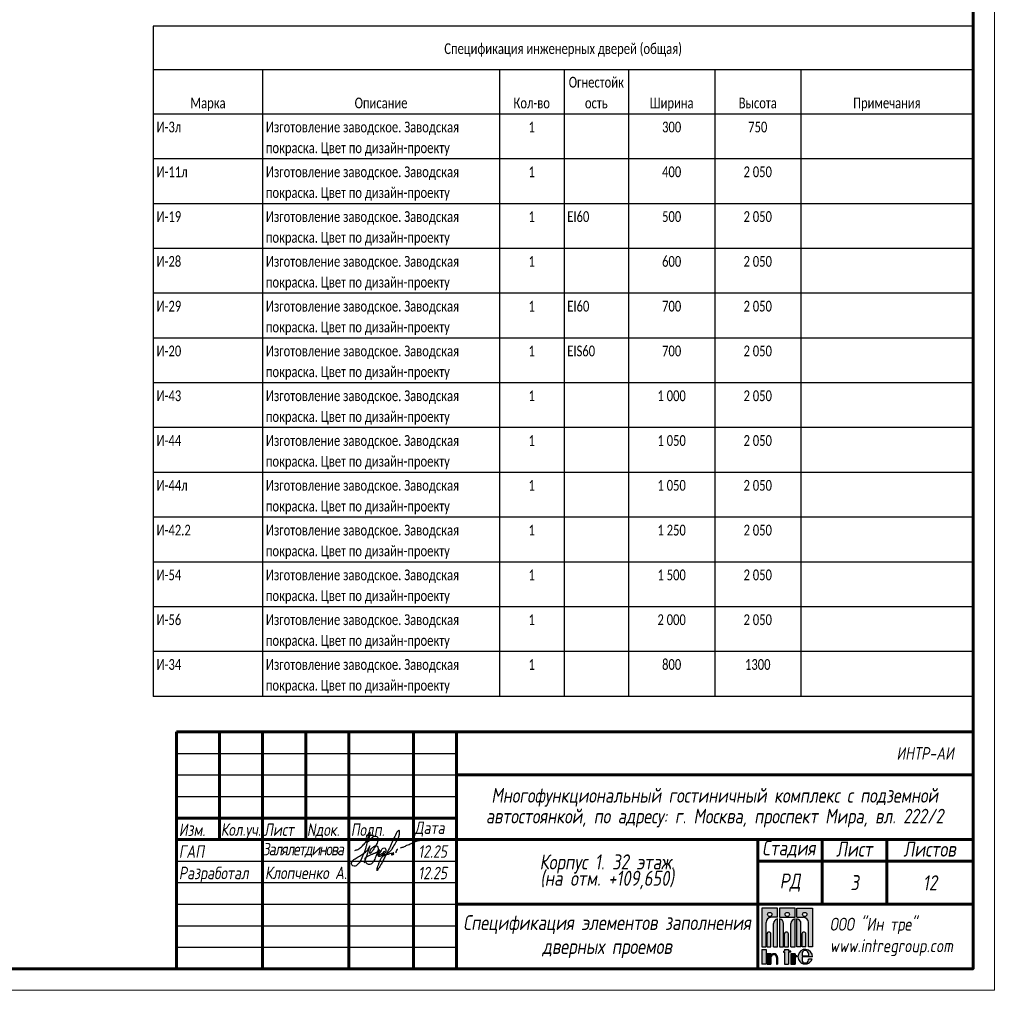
# Paper-space layout '3_Двери' of a CAD drawing. Header units: millimetres. Extents: x -3 to 879, y -117 to 490.
# Tile 2 of 4: x 365 to 593, y -2 to 224. Entities that reach past the tile are written whole.
import ezdxf
from ezdxf.enums import TextEntityAlignment as Align

# ---------------------------------------------------------------- set-up
doc = ezdxf.new("R2010")
doc.units = ezdxf.units.MM
doc.layers.get('Defpoints').update_dxf_attribs({"color": 31})
doc.layers.add('Подпись', color=7, linetype='Continuous')
doc.styles.add('Calibri Light', font='Calibri light.ttf', dxfattribs={"width": 0.75, "height": 250})
doc.styles.add('fl_iso paper', font='isocpeur.ttf', dxfattribs={"width": 0.8, "oblique": 10})

# ---------------------------------------------------------------- blocks, each defined once
blk = doc.blocks.new('*U350')
at = {"true_color": 0x496100}
h = blk.add_hatch(color=58, dxfattribs=at)
h.paths.add_polyline_path([(-38.22, 5.11), (-37.27, 5.11), (-37.27, 14.07), (-40.91, 14.07), (-40.91, 11.94), (-39.43, 11.94, -0.414214), (-38.22, 10.73)])
h.paths.add_polyline_path([(-39.58, 12.6, -1), (-38.59, 12.6, -1)], flags=16)
h.paths.add_polyline_path([(-40.91, 5.11), (-39.96, 5.11), (-39.96, 10.47, 0.362106), (-40.91, 11.62)])
h.paths.add_polyline_path([(-39.72, 5.11), (-38.83, 5.11), (-38.83, 8.08, 1), (-39.72, 8.08)], flags=17)
h.paths.add_polyline_path([(-41.33, 11.62, 0.362106), (-42.28, 10.47), (-42.28, 5.11), (-41.33, 5.11)])
h.paths.add_polyline_path([(-43.78, 5.11), (-42.89, 5.11), (-42.89, 8.08, 1), (-43.78, 8.08)])
h.paths.add_polyline_path([(-44.02, 10.47, 0.362106), (-44.97, 11.62), (-44.97, 5.11), (-44.02, 5.11)])
h.paths.add_polyline_path([(-41.33, 11.94), (-41.33, 14.07), (-44.97, 14.07), (-44.97, 11.94)])
h.paths.add_polyline_path([(-43.64, 12.6, -1), (-42.65, 12.6, -1)], flags=16)
h.paths.add_polyline_path([(-49.03, 14.07), (-49.03, 5.11), (-48.08, 5.11), (-48.08, 10.73, -0.414214), (-46.86, 11.94), (-45.39, 11.94), (-45.39, 14.07)])
h.paths.add_polyline_path([(-46.71, 12.6, -1), (-47.7, 12.6, -1)], flags=16)
h.paths.add_polyline_path([(-45.39, 11.62, 0.362106), (-46.34, 10.47), (-46.34, 5.11), (-45.39, 5.11)])
h.paths.add_polyline_path([(-46.95, 8.08, 1), (-47.84, 8.08), (-47.84, 5.11), (-46.95, 5.11)])
for points in [[(-48.08, 4.5), (-49.03, 4.5), (-49.03, 1.1), (-48.08, 1.1)], [(-45.62, 2.6), (-45.62, 1.1), (-45.39, 1.1), (-45.39, 2.6, 0.685463), (-46.95, 3.21), (-46.95, 3.5), (-47.84, 3.5), (-47.84, 1.1), (-46.95, 1.1), (-46.95, 2.6, -1)], [(-42.89, 4.5), (-43.78, 4.5), (-43.78, 4.1), (-44.02, 4.1), (-44.02, 3.86), (-43.78, 3.86), (-43.78, 1.1), (-42.89, 1.1), (-42.89, 3.86), (-42.28, 3.86), (-42.28, 4.1), (-42.89, 4.1)], [(-41.33, 2.78), (-40.91, 2.78), (-40.91, 3.02), (-41.33, 3.02), (-41.33, 3.44), (-42.28, 3.44), (-42.28, 1.1), (-41.33, 1.1)]]:
    blk.add_hatch(color=58, dxfattribs=at).paths.add_polyline_path(points)
h = blk.add_hatch(color=58, dxfattribs=at)
h.paths.add_polyline_path([(-37.38, 2.19), (-38.22, 2.19), (-38.22, 2.09, -1), (-39.72, 2.09), (-39.72, 2.8), (-37.27, 2.8, 10.837833)])
h.paths.add_polyline_path([(-39.72, 3.02), (-39.72, 3.51, -1), (-38.22, 3.51), (-38.22, 3.02)], flags=16)
at = {"linetype": 'Continuous', "lineweight": 60}
for p, q in [((-185, 55), (0, 55)), ((-185, 0), (-185, 55)), ((-175, 55), (-175, 30)), ((-165, 55), (-165, 0)), ((-155, 55), (-155, 30)), ((-145, 55), (-145, 0)), ((-130, 55), (-130, 0)), ((-120, 0), (-120, 54.99)), ((-120, 45), (0, 45)), ((-185, 35), (-120, 35)), ((-185, 30), (0, 30)), ((-50, 0), (-50, 30)), ((-35, 30), (-35, 15)), ((-20, 30), (-20, 15)), ((-50, 25), (0, 25)), ((-120, 15), (0, 15))]:
    blk.add_line(p, q, dxfattribs=at)
at = {"linetype": 'Continuous', "lineweight": 25}
for p, q in [((-185, 50), (-120, 50)), ((-185, 45), (-120, 45)), ((-185, 40), (-120, 40)), ((-185, 25), (-120, 25)), ((-185, 20), (-120, 20)), ((-185, 15), (-120, 15)), ((-185, 10), (-120, 10)), ((-185, 5), (-120, 5))]:
    blk.add_line(p, q, dxfattribs=at)
at = {"color": 58, "true_color": 0x496100}
for p, q in [((-45.39, 14.07), (-49.03, 14.07)), ((-49.03, 14.07), (-49.03, 5.11)), ((-45.39, 11.94), (-45.39, 14.07)), ((-41.33, 14.07), (-44.97, 14.07)), ((-44.97, 14.07), (-44.97, 11.94)), ((-41.33, 11.94), (-41.33, 14.07)), ((-40.91, 11.94), (-40.91, 14.07)), ((-40.91, 14.07), (-37.27, 14.07)), ((-37.27, 14.07), (-37.27, 5.11)), ((-45.39, 11.94), (-46.86, 11.94)), ((-45.39, 5.11), (-45.39, 11.62)), ((-44.97, 11.94), (-41.33, 11.94)), ((-44.97, 11.62), (-44.97, 5.11)), ((-41.33, 5.11), (-41.33, 11.62)), ((-40.91, 11.94), (-39.43, 11.94)), ((-40.91, 5.11), (-40.91, 11.62)), ((-48.08, 5.11), (-48.08, 10.73)), ((-46.34, 5.11), (-46.34, 10.47)), ((-44.02, 5.11), (-44.02, 10.47)), ((-42.28, 5.11), (-42.28, 10.47)), ((-39.96, 5.11), (-39.96, 10.47)), ((-38.22, 5.11), (-38.22, 10.73)), ((-47.84, 5.11), (-47.84, 8.08)), ((-46.95, 5.11), (-46.95, 8.08)), ((-43.78, 5.11), (-43.78, 8.08)), ((-42.89, 5.11), (-42.89, 8.08)), ((-39.72, 5.11), (-39.72, 8.08)), ((-38.83, 5.11), (-38.83, 8.08)), ((-49.03, 5.11), (-48.08, 5.11)), ((-47.84, 5.11), (-46.95, 5.11)), ((-46.34, 5.11), (-45.39, 5.11)), ((-44.97, 5.11), (-44.02, 5.11)), ((-43.78, 5.11), (-42.89, 5.11)), ((-42.28, 5.11), (-41.33, 5.11)), ((-39.96, 5.11), (-40.91, 5.11)), ((-38.83, 5.11), (-39.72, 5.11)), ((-37.27, 5.11), (-38.22, 5.11)), ((-49.03, 4.5), (-48.08, 4.5)), ((-49.03, 4.5), (-49.03, 1.1)), ((-48.08, 4.5), (-48.08, 1.1)), ((-46.95, 3.5), (-47.84, 3.5)), ((-47.84, 3.5), (-47.84, 1.1)), ((-46.95, 3.5), (-46.95, 3.21)), ((-46.95, 2.6), (-46.95, 1.1)), ((-45.62, 2.6), (-45.62, 1.1)), ((-45.39, 2.6), (-45.39, 1.1)), ((-44.02, 4.1), (-43.78, 4.1)), ((-44.02, 4.1), (-44.02, 3.86)), ((-44.02, 3.86), (-43.78, 3.86)), ((-43.78, 4.5), (-43.78, 4.1)), ((-43.78, 4.5), (-42.89, 4.5)), ((-43.78, 3.86), (-43.78, 1.1)), ((-42.89, 4.5), (-42.89, 4.1)), ((-42.28, 4.1), (-42.89, 4.1)), ((-42.89, 3.86), (-42.89, 1.1)), ((-42.28, 3.86), (-42.89, 3.86)), ((-42.28, 3.86), (-42.28, 4.1)), ((-41.33, 3.44), (-42.28, 3.44)), ((-42.28, 3.44), (-42.28, 1.1)), ((-41.33, 3.44), (-41.33, 3.02)), ((-40.91, 3.02), (-41.33, 3.02)), ((-40.91, 2.78), (-41.33, 2.78)), ((-41.33, 2.78), (-41.33, 1.1)), ((-40.91, 3.02), (-40.91, 2.78)), ((-39.72, 3.51), (-39.72, 3.02)), ((-39.72, 3.02), (-38.22, 3.02)), ((-39.72, 2.8), (-39.72, 2.09)), ((-37.27, 2.8), (-39.72, 2.8)), ((-38.22, 3.51), (-38.22, 3.02)), ((-48.08, 1.1), (-49.03, 1.1)), ((-47.84, 1.1), (-46.95, 1.1)), ((-45.62, 1.1), (-45.39, 1.1)), ((-43.78, 1.1), (-42.89, 1.1)), ((-42.28, 1.1), (-41.33, 1.1)), ((-37.38, 2.19), (-38.22, 2.19)), ((-38.22, 2.09), (-38.22, 2.19))]:
    blk.add_line(p, q, dxfattribs=at)
at = {"linetype": 'Continuous', "lineweight": 60, "ltscale": 2}
blk.add_lwpolyline([(0, 410), (0, 0), (-569, 0), (-569, 410)], close=True, dxfattribs=at)
at = {"color": 58, "true_color": 0x496100}
for centre in [(-47.21, 12.6), (-43.15, 12.6), (-39.09, 12.6)]:
    blk.add_circle(centre, 0.493, dxfattribs=at)
for centre, radius, start, end in [((-46.86, 10.73), 1.22, 90, 180), ((-45.18, 10.47), 1.16, 100.3774, 180), ((-45.18, 10.47), 1.16, 0, 79.6226), ((-41.12, 10.47), 1.16, 100.3774, 180), ((-41.12, 10.47), 1.16, 0, 79.6226), ((-39.43, 10.73), 1.22, 0, 90), ((-47.4, 8.08), 0.445, 0, 180), ((-43.34, 8.08), 0.445, 0, 180), ((-39.28, 8.08), 0.445, 0, 180), ((-46.29, 2.6), 0.9, 0, 137.7168), ((-46.29, 2.6), 0.666, 0, 180), ((-38.97, 2.8), 1.7, 0, 338.9131), ((-38.97, 3.51), 0.751, 0, 180), ((-38.97, 2.09), 0.751, 180, 0)]:
    blk.add_arc(centre, radius, start, end, dxfattribs=at)
at = {"layer": 'Defpoints', "color": 6, "lineweight": 5}
blk.add_lwpolyline([(5, 415), (5, -5), (-589, -5), (-589, 415)], close=True, dxfattribs=at)
at = {"layer": 'Подпись', "color": 160, "true_color": 0x003df5}
for points in [[(-140.68, 29.15), (-140.76, 29.25), (-140.75, 29.32), (-140.6, 29.44), (-140.37, 29.59), (-139.93, 30.04), (-139.42, 30.59), (-138.75, 30.78), (-138.24, 30.46), (-138.23, 29.73), (-138.67, 28.67), (-139.34, 27.63), (-139.78, 27.01), (-140.1, 26.77), (-140.05, 27.36), (-139.47, 28.15), (-138.84, 28.51), (-138.33, 28.45), (-138.2, 27.88), (-138.72, 26.03), (-139.26, 24.92), (-139.74, 24.38), (-140.42, 24.24), (-140.94, 24.59), (-141.21, 25.49), (-141.2, 25.7), (-141.05, 25.89), (-140.38, 26.23), (-139.76, 26.55), (-139.57, 26.62), (-139.42, 26.65), (-139.22, 26.77), (-139.04, 26.86), (-138.9, 26.87), (-138.69, 26.97), (-138.35, 27.14), (-138.1, 27.27), (-137.96, 27.34), (-137.84, 27.46), (-137.81, 27.51), (-137.83, 27.56), (-137.91, 27.51), (-137.99, 27.43), (-138.01, 27.37), (-138.09, 27.16), (-138.16, 26.92), (-138.22, 26.64), (-138.23, 26.36), (-138.1, 26.15), (-137.68, 26.17), (-137.16, 26.45), (-136.74, 26.74), (-136.42, 27.08), (-136.31, 27.56), (-136.5, 27.94), (-137.09, 27.92), (-137.51, 27.46), (-137.83, 26.92), (-137.98, 26.45), (-137.89, 26.47), (-137.58, 26.63), (-137.12, 26.87), (-136.9, 27.05), (-136.78, 27.15), (-136.72, 27.27), (-136.81, 27.22), (-136.92, 27.11), (-137, 26.96), (-137.06, 26.67), (-137.01, 26.53), (-136.84, 26.49), (-136.42, 26.55), (-135.92, 26.88), (-135.44, 27.21), (-134.88, 27.88), (-134.15, 29.18), (-133.84, 29.72), (-133.44, 30.46), (-133.23, 31.22), (-133.23, 31.91), (-133.29, 32.08), (-133.54, 32.01), (-134, 31.37), (-134.67, 30), (-135.29, 28.55), (-135.82, 27.47), (-136.16, 26.83), (-136.51, 26.14), (-137, 25.18), (-137.22, 24.78), (-137.49, 24.32), (-137.81, 23.72), (-138.02, 23.37), (-138.25, 23), (-138.35, 22.84), (-138.43, 22.81), (-138.44, 23.02), (-138.3, 23.54), (-138.11, 24.12), (-137.86, 24.81), (-137.54, 25.52), (-137.09, 26.12), (-136.5, 26.44), (-135.8, 26.64), (-135.13, 26.8), (-134.72, 26.89), (-134.59, 26.93), (-134.54, 26.94), (-134.59, 26.89), (-134.7, 26.84), (-134.88, 26.71), (-135.01, 26.61), (-135.07, 26.53), (-135.01, 26.46), (-134.82, 26.51), (-134.63, 26.6), (-134.5, 26.69)], [(-143.6, 27.49), (-142.91, 27.7), (-142.04, 28.32), (-141.24, 29.18), (-140.48, 30.09), (-140.13, 30.77), (-140.03, 31.44), (-140.07, 31.71), (-140.33, 31.46), (-140.5, 30.81), (-140.68, 30.05), (-140.87, 28.84), (-141.05, 28.09), (-141.38, 27.14), (-141.95, 25.77), (-142.92, 24.25), (-143.78, 23.8), (-144.3, 24.1), (-144.2, 24.95), (-143.28, 25.69), (-142.3, 26.32), (-141.35, 26.93), (-140.92, 27.26), (-140.46, 27.8), (-140.13, 28.54), (-140.11, 28.58)], [(-132.95, 28.08), (-132.21, 28.34), (-131.48, 28.67), (-130.51, 29.08), (-129.81, 29.4), (-129.3, 29.62), (-128.78, 29.75), (-128.35, 29.87), (-128.26, 29.88)], [(-140.11, 28.58), (-140.42, 27.68), (-140.72, 26.59), (-141.04, 25.68), (-141.32, 24.95), (-141.42, 24.5)], [(-134.02, 26.94), (-133.98, 26.99), (-133.97, 27.06), (-133.97, 27.19), (-133.94, 27.26), (-133.88, 27.4), (-133.81, 27.57), (-133.77, 27.67), (-133.75, 27.71), (-133.76, 27.76), (-133.71, 27.76), (-133.64, 27.76)]]:
    blk.add_spline(points, degree=3, dxfattribs=at)
at = {"style": 'fl_iso paper'}
for s, insert, char_height, attachment_point in [('ИНТР-АИ', (-4.44, 50), 2.9, 6), ('Изм.', (-184.47, 33.71), 2.9, 1), ('Кол.уч.', (-174.73, 33.77), 2.9, 1), ('Лист', (-164.73, 33.74), 2.9, 1), ('Nдок.', (-154.73, 33.74), 2.9, 1), ('Подп.', (-144.53, 33.74), 2.9, 1), ('Дата', (-129.73, 34.18), 2.9, 1), ('ГАП', (-184.47, 25.77), 2.9, 7), ('{\\T0.85;Залялетдинова}', (-165, 25.86), 2.9, 7), ('12.25', (-128.87, 25.77), 2.9, 7), ('Разработал', (-184.47, 20), 2.9, 7), ('Клопченко А.', (-164.47, 20.82), 2.9, 7), ('12.25', (-128.87, 20.77), 2.9, 7), ('ООО "Ин тре" \\Pwww.intregroup.com', (-33.28, 2.94), 3, 7)]:
    blk.add_mtext(s, dxfattribs=dict(at, insert=insert, char_height=char_height, attachment_point=attachment_point))
at = {"attachment_point": 5, "style": 'fl_iso paper'}
for s, insert, char_height, width, line_spacing_factor in [('\\PМногофункциональный гостиничный комплекс с подземной автостоянкой, по адресу: г. Москва, проспект Мира, вл. 222/2{\\H1.25x; }', (-60, 39.8), 3.4, 120, 0.85), ('Стадия', (-42.8, 27.78), 3.5, 119.1904, 0.65), ('Лист', (-27.6, 27.78), 3.5, 119.1904, 0.65), ('Листов', (-10.1, 27.78), 3.5, 119.1904, 0.65), ('Корпус 1. 32 этаж. \\P(на отм. +109,650){\\H1.6833x; }', (-85, 22.5), 3.5, 70, 0.65), ('РД', (-42.5, 20), 3.5, 15, 0.65), ('12', (-10, 19.95), 3.5, 20, 0.65)]:
    blk.add_mtext(s, dxfattribs=dict(at, insert=insert, char_height=char_height, width=width, line_spacing_factor=line_spacing_factor))
at = {"style": 'fl_iso paper', "oblique": 10, "width": 0.8}
for tag, height, p in [('LIST', 3.5, (-27.5, 20)), ('PLAN1', 3.45, (-85, 10.26)), ('PLAN2', 3.5, (-85, 4.7))]:
    blk.add_attdef(tag, text='', height=height, dxfattribs=at).set_placement(p, align=Align.MIDDLE)

psp = doc.layouts.new('3_Двери')

# ---------------------------------------------------------------- linework, layer by layer
for p, q in [((395.78, 222.31), (395.78, 212.31)), ((586.18, 222.31), (395.78, 222.31)), ((586.18, 212.31), (586.18, 222.31)), ((395.78, 212.31), (395.78, 201.91)), ((395.78, 212.31), (586.18, 212.31)), ((421.18, 212.31), (421.18, 201.91)), ((476.18, 212.31), (476.18, 201.91)), ((491.18, 212.31), (491.18, 201.91)), ((506.18, 212.31), (506.18, 201.91)), ((526.18, 212.31), (526.18, 201.91)), ((546.18, 212.31), (546.18, 201.91)), ((586.18, 212.31), (586.18, 201.91)), ((421.18, 201.91), (395.78, 201.91)), ((421.18, 201.91), (395.78, 201.91)), ((395.78, 201.91), (395.78, 191.51)), ((476.18, 201.91), (421.18, 201.91)), ((476.18, 201.91), (421.18, 201.91)), ((421.18, 201.91), (421.18, 191.51)), ((491.18, 201.91), (476.18, 201.91)), ((491.18, 201.91), (476.18, 201.91)), ((476.18, 201.91), (476.18, 191.51)), ((506.18, 201.91), (491.18, 201.91)), ((506.18, 201.91), (491.18, 201.91)), ((491.18, 201.91), (491.18, 191.51)), ((526.18, 201.91), (506.18, 201.91)), ((526.18, 201.91), (506.18, 201.91)), ((506.18, 201.91), (506.18, 191.51)), ((546.18, 201.91), (526.18, 201.91)), ((546.18, 201.91), (526.18, 201.91)), ((526.18, 201.91), (526.18, 191.51)), ((586.18, 201.91), (546.18, 201.91)), ((586.18, 201.91), (546.18, 201.91)), ((546.18, 201.91), (546.18, 191.51)), ((586.18, 201.91), (586.18, 191.51)), ((395.78, 191.51), (395.78, 170.71)), ((586.18, 191.51), (395.78, 191.51)), ((421.18, 191.51), (421.18, 170.71)), ((476.18, 191.51), (476.18, 170.71)), ((491.18, 191.51), (491.18, 170.71)), ((506.18, 191.51), (506.18, 170.71)), ((526.18, 191.51), (526.18, 170.71)), ((546.18, 191.51), (546.18, 170.71)), ((421.18, 181.11), (395.78, 181.11)), ((421.18, 181.11), (395.78, 181.11)), ((476.18, 181.11), (421.18, 181.11)), ((476.18, 181.11), (421.18, 181.11)), ((491.18, 181.11), (476.18, 181.11)), ((491.18, 181.11), (476.18, 181.11)), ((506.18, 181.11), (491.18, 181.11)), ((506.18, 181.11), (491.18, 181.11)), ((526.18, 181.11), (506.18, 181.11)), ((526.18, 181.11), (506.18, 181.11)), ((546.18, 181.11), (526.18, 181.11)), ((546.18, 181.11), (526.18, 181.11)), ((586.18, 181.11), (546.18, 181.11)), ((586.18, 181.11), (546.18, 181.11)), ((586.18, 181.11), (586.18, 170.71)), ((421.18, 170.71), (395.78, 170.71)), ((421.18, 170.71), (395.78, 170.71)), ((395.78, 170.71), (395.78, 160.31)), ((476.18, 170.71), (421.18, 170.71)), ((476.18, 170.71), (421.18, 170.71)), ((421.18, 170.71), (421.18, 160.31)), ((491.18, 170.71), (476.18, 170.71)), ((491.18, 170.71), (476.18, 170.71)), ((476.18, 170.71), (476.18, 160.31)), ((506.18, 170.71), (491.18, 170.71)), ((506.18, 170.71), (491.18, 170.71)), ((491.18, 170.71), (491.18, 160.31)), ((526.18, 170.71), (506.18, 170.71)), ((526.18, 170.71), (506.18, 170.71)), ((506.18, 170.71), (506.18, 160.31)), ((546.18, 170.71), (526.18, 170.71)), ((546.18, 170.71), (526.18, 170.71)), ((526.18, 170.71), (526.18, 160.31)), ((586.18, 170.71), (546.18, 170.71)), ((586.18, 170.71), (546.18, 170.71)), ((546.18, 170.71), (546.18, 160.31)), ((586.18, 170.71), (586.18, 160.31)), ((421.18, 160.31), (395.78, 160.31)), ((421.18, 160.31), (395.78, 160.31)), ((395.78, 160.31), (395.78, 149.91)), ((476.18, 160.31), (421.18, 160.31)), ((476.18, 160.31), (421.18, 160.31)), ((421.18, 160.31), (421.18, 149.91)), ((491.18, 160.31), (476.18, 160.31)), ((491.18, 160.31), (476.18, 160.31)), ((476.18, 160.31), (476.18, 149.91)), ((506.18, 160.31), (491.18, 160.31)), ((506.18, 160.31), (491.18, 160.31)), ((491.18, 160.31), (491.18, 149.91)), ((526.18, 160.31), (506.18, 160.31)), ((526.18, 160.31), (506.18, 160.31)), ((506.18, 160.31), (506.18, 149.91)), ((546.18, 160.31), (526.18, 160.31)), ((546.18, 160.31), (526.18, 160.31)), ((526.18, 160.31), (526.18, 149.91)), ((586.18, 160.31), (546.18, 160.31)), ((586.18, 160.31), (546.18, 160.31)), ((546.18, 160.31), (546.18, 149.91)), ((586.18, 160.31), (586.18, 149.91)), ((421.18, 149.91), (395.78, 149.91)), ((395.78, 149.91), (395.78, 139.51)), ((476.18, 149.91), (421.18, 149.91)), ((421.18, 149.91), (421.18, 139.51)), ((491.18, 149.91), (476.18, 149.91)), ((476.18, 149.91), (476.18, 139.51)), ((506.18, 149.91), (491.18, 149.91)), ((491.18, 149.91), (491.18, 139.51)), ((526.18, 149.91), (506.18, 149.91)), ((506.18, 149.91), (506.18, 139.51)), ((546.18, 149.91), (526.18, 149.91)), ((526.18, 149.91), (526.18, 139.51)), ((586.18, 149.91), (546.18, 149.91)), ((546.18, 149.91), (546.18, 139.51)), ((586.18, 149.91), (586.18, 139.51)), ((421.18, 139.51), (395.78, 139.51)), ((421.18, 139.51), (395.78, 139.51)), ((395.78, 139.51), (395.78, 129.11)), ((476.18, 139.51), (421.18, 139.51)), ((476.18, 139.51), (421.18, 139.51)), ((421.18, 139.51), (421.18, 129.11)), ((491.18, 139.51), (476.18, 139.51)), ((491.18, 139.51), (476.18, 139.51)), ((476.18, 139.51), (476.18, 129.11)), ((506.18, 139.51), (491.18, 139.51)), ((506.18, 139.51), (491.18, 139.51)), ((491.18, 139.51), (491.18, 129.11)), ((526.18, 139.51), (506.18, 139.51)), ((526.18, 139.51), (506.18, 139.51)), ((506.18, 139.51), (506.18, 129.11)), ((546.18, 139.51), (526.18, 139.51)), ((546.18, 139.51), (526.18, 139.51)), ((526.18, 139.51), (526.18, 129.11)), ((586.18, 139.51), (546.18, 139.51)), ((586.18, 139.51), (546.18, 139.51)), ((546.18, 139.51), (546.18, 129.11)), ((586.18, 139.51), (586.18, 129.11)), ((421.18, 129.11), (395.78, 129.11)), ((395.78, 129.11), (395.78, 118.71)), ((476.18, 129.11), (421.18, 129.11)), ((421.18, 129.11), (421.18, 118.71)), ((491.18, 129.11), (476.18, 129.11)), ((476.18, 129.11), (476.18, 118.71)), ((506.18, 129.11), (491.18, 129.11)), ((491.18, 129.11), (491.18, 118.71)), ((526.18, 129.11), (506.18, 129.11)), ((506.18, 129.11), (506.18, 118.71)), ((546.18, 129.11), (526.18, 129.11)), ((526.18, 129.11), (526.18, 118.71)), ((586.18, 129.11), (546.18, 129.11)), ((546.18, 129.11), (546.18, 118.71)), ((586.18, 129.11), (586.18, 118.71)), ((421.18, 118.71), (395.78, 118.71)), ((395.78, 118.71), (395.78, 108.31)), ((476.18, 118.71), (421.18, 118.71)), ((421.18, 118.71), (421.18, 108.31)), ((491.18, 118.71), (476.18, 118.71)), ((476.18, 118.71), (476.18, 108.31)), ((506.18, 118.71), (491.18, 118.71)), ((491.18, 118.71), (491.18, 108.31)), ((526.18, 118.71), (506.18, 118.71)), ((506.18, 118.71), (506.18, 108.31)), ((546.18, 118.71), (526.18, 118.71)), ((526.18, 118.71), (526.18, 108.31)), ((586.18, 118.71), (546.18, 118.71)), ((546.18, 118.71), (546.18, 108.31)), ((586.18, 118.71), (586.18, 108.31)), ((421.18, 108.31), (395.78, 108.31)), ((421.18, 108.31), (395.78, 108.31)), ((395.78, 108.31), (395.78, 97.9)), ((476.18, 108.31), (421.18, 108.31)), ((476.18, 108.31), (421.18, 108.31)), ((421.18, 108.31), (421.18, 97.9)), ((491.18, 108.31), (476.18, 108.31)), ((491.18, 108.31), (476.18, 108.31)), ((476.18, 108.31), (476.18, 97.9)), ((506.18, 108.31), (491.18, 108.31)), ((506.18, 108.31), (491.18, 108.31)), ((491.18, 108.31), (491.18, 97.9)), ((526.18, 108.31), (506.18, 108.31)), ((526.18, 108.31), (506.18, 108.31)), ((506.18, 108.31), (506.18, 97.9)), ((546.18, 108.31), (526.18, 108.31)), ((546.18, 108.31), (526.18, 108.31)), ((526.18, 108.31), (526.18, 97.9)), ((586.18, 108.31), (546.18, 108.31)), ((586.18, 108.31), (546.18, 108.31)), ((546.18, 108.31), (546.18, 97.9)), ((586.18, 108.31), (586.18, 97.9)), ((421.18, 97.9), (395.78, 97.9)), ((421.18, 97.9), (395.78, 97.9)), ((395.78, 97.9), (395.78, 87.5)), ((476.18, 97.9), (421.18, 97.9)), ((476.18, 97.9), (421.18, 97.9)), ((421.18, 97.9), (421.18, 87.5)), ((491.18, 97.9), (476.18, 97.9)), ((491.18, 97.9), (476.18, 97.9)), ((476.18, 97.9), (476.18, 87.5)), ((506.18, 97.9), (491.18, 97.9)), ((506.18, 97.9), (491.18, 97.9)), ((491.18, 97.9), (491.18, 87.5)), ((526.18, 97.9), (506.18, 97.9)), ((526.18, 97.9), (506.18, 97.9)), ((506.18, 97.9), (506.18, 87.5)), ((546.18, 97.9), (526.18, 97.9)), ((546.18, 97.9), (526.18, 97.9)), ((526.18, 97.9), (526.18, 87.5)), ((586.18, 97.9), (546.18, 97.9)), ((586.18, 97.9), (546.18, 97.9)), ((546.18, 97.9), (546.18, 87.5)), ((586.18, 97.9), (586.18, 87.5)), ((421.18, 87.5), (395.78, 87.5)), ((421.18, 87.5), (395.78, 87.5)), ((395.78, 87.5), (395.78, 66.7)), ((476.18, 87.5), (421.18, 87.5)), ((476.18, 87.5), (421.18, 87.5)), ((421.18, 87.5), (421.18, 66.7)), ((491.18, 87.5), (476.18, 87.5)), ((491.18, 87.5), (476.18, 87.5)), ((476.18, 87.5), (476.18, 66.7)), ((506.18, 87.5), (491.18, 87.5)), ((506.18, 87.5), (491.18, 87.5)), ((491.18, 87.5), (491.18, 66.7)), ((526.18, 87.5), (506.18, 87.5)), ((526.18, 87.5), (506.18, 87.5)), ((506.18, 87.5), (506.18, 66.7)), ((546.18, 87.5), (526.18, 87.5)), ((546.18, 87.5), (526.18, 87.5)), ((526.18, 87.5), (526.18, 66.7)), ((586.18, 87.5), (546.18, 87.5)), ((586.18, 87.5), (546.18, 87.5)), ((546.18, 87.5), (546.18, 66.7)), ((586.18, 87.5), (586.18, 77.1)), ((421.18, 77.1), (395.78, 77.1)), ((476.18, 77.1), (421.18, 77.1)), ((491.18, 77.1), (476.18, 77.1)), ((506.18, 77.1), (491.18, 77.1)), ((526.18, 77.1), (506.18, 77.1)), ((546.18, 77.1), (526.18, 77.1)), ((586.18, 77.1), (546.18, 77.1)), ((586.18, 66.7), (395.78, 66.7))]:
    psp.add_line(p, q)

# ---------------------------------------------------------------- block references
at = {"color": 1, "lineweight": 18}
psp.add_blockref('*U350', (586.18, 3.47), dxfattribs=at).add_auto_attribs({'PLAN2': 'дверных проемов', 'PLAN1': 'Спецификация элементов заполнения', 'LIST': '3'})

# ---------------------------------------------------------------- texts
at = {"char_height": 2.5, "line_spacing_factor": 1.158048, "style": 'Calibri Light'}
for s, insert, width, attachment_point in [('Спецификация инженерных дверей (общая)', (490.98, 218.36), 64.068, 2), ('Огнестойк\\Pость', (498.68, 210.57), 14.9751, 2), ('Марка', (408.48, 205.75), 9.536, 2), ('Описание', (448.68, 205.75), 14.3394, 2), ('Кол-во', (483.68, 205.75), 9.8539, 2), ('Ширина', (516.18, 205.75), 11.9024, 2), ('Высота', (536.18, 205.75), 10.313, 2), ('Примечания', (566.18, 205.75), 18.2244, 2), ('И-3л', (396.53, 200.17), 8.5118, 1), ('Изготовление заводское. Заводская\\Pпокраска. Цвет по дизайн-проекту', (421.93, 200.17), 52.2716, 1), ('1', (483.68, 200.17), 3.5319, 2), ('300', (516.18, 200.17), 5.2978, 2), ('750', (536.18, 200.17), 7.8407, 2), ('И-11л', (396.53, 189.77), 8.5118, 1), ('Изготовление заводское. Заводская\\Pпокраска. Цвет по дизайн-проекту', (421.93, 189.77), 52.2716, 1), ('1', (483.68, 189.77), 3.5319, 2), ('400', (516.18, 189.77), 5.2978, 2), ('2 050', (536.18, 189.77), 7.8407, 2), ('И-19', (396.53, 179.37), 6.7812, 1), ('Изготовление заводское. Заводская\\Pпокраска. Цвет по дизайн-проекту', (421.93, 179.37), 52.2716, 1), ('1', (483.68, 179.37), 3.5319, 2), ('EI60', (491.93, 179.37), 6.0748, 1), ('500', (516.18, 179.37), 5.2978, 2), ('2 050', (536.18, 179.37), 7.8407, 2), ('И-28', (396.53, 168.97), 6.7812, 1), ('Изготовление заводское. Заводская\\Pпокраска. Цвет по дизайн-проекту', (421.93, 168.97), 52.2716, 1), ('1', (483.68, 168.97), 3.5319, 2), ('600', (516.18, 168.97), 5.2978, 2), ('2 050', (536.18, 168.97), 7.8407, 2), ('И-29', (396.53, 158.57), 6.7812, 1), ('Изготовление заводское. Заводская\\Pпокраска. Цвет по дизайн-проекту', (421.93, 158.57), 52.2716, 1), ('1', (483.68, 158.57), 3.5319, 2), ('EI60', (491.93, 158.57), 6.0748, 1), ('700', (516.18, 158.57), 5.2978, 2), ('2 050', (536.18, 158.57), 7.8407, 2), ('И-20', (396.53, 148.17), 6.7812, 1), ('Изготовление заводское. Заводская\\Pпокраска. Цвет по дизайн-проекту', (421.93, 148.17), 52.2716, 1), ('1', (483.68, 148.17), 3.5319, 2), ('EIS60', (491.93, 148.17), 7.6288, 1), ('700', (516.18, 148.17), 5.2978, 2), ('2 050', (536.18, 148.17), 7.8407, 2), ('И-43', (396.53, 137.77), 6.7812, 1), ('Изготовление заводское. Заводская\\Pпокраска. Цвет по дизайн-проекту', (421.93, 137.77), 52.2716, 1), ('1', (483.68, 137.77), 3.5319, 2), ('1 000', (516.18, 137.77), 7.8407, 2), ('2 050', (536.18, 137.77), 7.8407, 2), ('И-44', (396.53, 127.37), 6.7812, 1), ('Изготовление заводское. Заводская\\Pпокраска. Цвет по дизайн-проекту', (421.93, 127.37), 52.2716, 1), ('1', (483.68, 127.37), 3.5319, 2), ('1 050', (516.18, 127.37), 7.8407, 2), ('2 050', (536.18, 127.37), 7.8407, 2), ('И-44л', (396.53, 116.97), 8.5118, 1), ('Изготовление заводское. Заводская\\Pпокраска. Цвет по дизайн-проекту', (421.93, 116.97), 52.2716, 1), ('1', (483.68, 116.97), 3.5319, 2), ('1 050', (516.18, 116.97), 7.8407, 2), ('2 050', (536.18, 116.97), 7.8407, 2), ('И-42.2', (396.53, 106.57), 9.3948, 1), ('Изготовление заводское. Заводская\\Pпокраска. Цвет по дизайн-проекту', (421.93, 106.57), 52.2716, 1), ('1', (483.68, 106.57), 3.5319, 2), ('1 250', (516.18, 106.57), 7.8407, 2), ('2 050', (536.18, 106.57), 7.8407, 2), ('И-54', (396.53, 96.17), 6.7812, 1), ('Изготовление заводское. Заводская\\Pпокраска. Цвет по дизайн-проекту', (421.93, 96.17), 52.2716, 1), ('1', (483.68, 96.17), 3.5319, 2), ('1 500', (516.18, 96.17), 7.8407, 2), ('2 050', (536.18, 96.17), 7.8407, 2), ('И-56', (396.53, 85.77), 6.7812, 1), ('Изготовление заводское. Заводская\\Pпокраска. Цвет по дизайн-проекту', (421.93, 85.77), 52.2716, 1), ('1', (483.68, 85.77), 3.5319, 2), ('2 000', (516.18, 85.77), 7.8407, 2), ('2 050', (536.18, 85.77), 7.8407, 2), ('И-34', (396.53, 75.37), 6.7812, 1), ('Изготовление заводское. Заводская\\Pпокраска. Цвет по дизайн-проекту', (421.93, 75.37), 52.2716, 1), ('1', (483.68, 75.37), 3.5319, 2), ('800', (516.18, 75.37), 7.8407, 2), ('1300', (536.18, 75.37), 7.8407, 2)]:
    psp.add_mtext(s, dxfattribs=dict(at, insert=insert, width=width, attachment_point=attachment_point))

doc.saveas('drawing.dxf')
